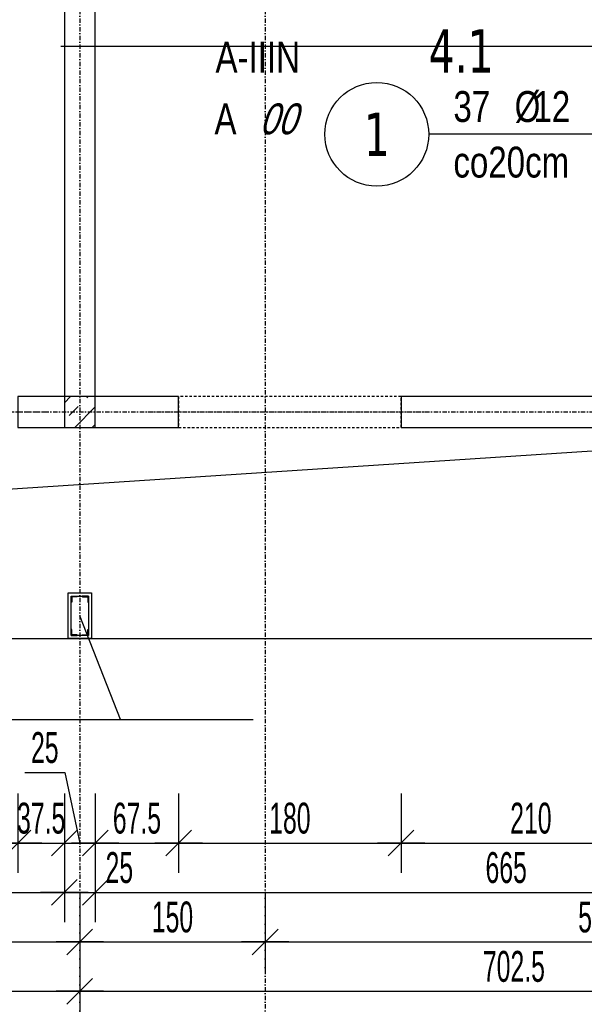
# Model space of a CAD drawing. Header units: millimetres. Extents: x -9392 to -3267, y -12126 to -7155.
# Tile 14 of 31: x -6798 to -6341, y -10458 to -9661. Entities that reach past the tile are written whole.
import ezdxf
from ezdxf.enums import TextEntityAlignment as Align

# ---------------------------------------------------------------- set-up
doc = ezdxf.new("R2010")
doc.units = ezdxf.units.MM
doc.header["$LTSCALE"] = 10
doc.linetypes.add('MO', pattern=[0.7, 0.35, -0.17, 0.01, -0.17])
doc.linetypes.add('MP', pattern=[0.36, 0.2, -0.16])
for name, color, linetype in [('BA_prg', 3, 'Continuous'), ('BA_szr', 1, 'Continuous'), ('BA_wym', 1, 'Continuous'), ('BD_lpm', 1, 'MP'), ('BD_osm', 1, 'MO'), ('BD_wic', 1, 'Continuous'), ('BD_wig', 3, 'Continuous'), ('BZ_odn', 1, 'Continuous'), ('BZ_opi1', 7, 'Continuous'), ('BZ_opi2', 4, 'Continuous'), ('BZ_P_wid', 3, 'Continuous'), ('BZ_txs', 2, 'Continuous'), ('BZ_wym', 1, 'Continuous')]:
    doc.layers.add(name, color=color, linetype=linetype)
doc.layers.add('BZ_pom', color=6, linetype='Continuous', plot=False)
doc.styles.add('BIKTBG', font='tahoma.ttf', dxfattribs={"width": 0.85})
doc.styles.add('BIKTS', font='bikromsw.shx', dxfattribs={"width": 0.8})
doc.styles.add('BIKWYM', font='bikromsw.shx', dxfattribs={"width": 0.6})
doc.dimstyles.new('BA_KR_100_cm', dxfattribs={"dimtxt": 25, "dimasz": 1.666667, "dimexe": 24, "dimexo": 0, "dimgap": 0, "dimtad": 0, "dimdec": 1, "dimrnd": 0.5, "dimzin": 9, "dimdsep": 46, "dimtxsty": 'BIKWYM', "dimblk": 'WYM-KR', "dimcen": 0, "dimdle": 20, "dimclrd": 256, "dimclre": 256, "dimclrt": 2, "dimadec": 0, "dimazin": 0, "dimtfac": 0.033333, "dimtdec": 1, "dimtmove": 0, "dimatfit": 3, "dimldrblk": 'WYM-KR', "dimfxl": 25, "dimfxlon": 1, "dimtvp": 0.8, "dimtolj": 1, "dimarcsym": 0})
doc.dimstyles.new('BZ_KP_100_cm', dxfattribs={"dimtxt": 25, "dimasz": 1.666667, "dimexe": 24, "dimexo": 0, "dimgap": 0, "dimtad": 0, "dimdec": 1, "dimrnd": 0.5, "dimzin": 9, "dimdsep": 46, "dimtxsty": 'BIKWYM', "dimblk": 'WYM-KR', "dimblk1": 'WYM-KP', "dimblk2": 'WYM-KP', "dimsah": 1, "dimcen": 0, "dimdle": 20, "dimclrd": 256, "dimclre": 256, "dimclrt": 7, "dimadec": 0, "dimazin": 0, "dimtfac": 0.033333, "dimtdec": 1, "dimtmove": 0, "dimatfit": 3, "dimldrblk": 'WYM-KP', "dimfxl": 1, "dimtvp": 0.8, "dimtolj": 1, "dimarcsym": 0})
doc.dimstyles.new('BZ_ST_100_cm', dxfattribs={"dimtxt": 25, "dimasz": 1.666667, "dimexe": 24, "dimexo": 0, "dimgap": 0, "dimtad": 0, "dimdec": 1, "dimrnd": 0.5, "dimdsep": 46, "dimtxsty": 'BIKWYM', "dimblk": 'WYM-ST', "dimcen": 0, "dimdle": 20, "dimclrd": 256, "dimclre": 256, "dimclrt": 7, "dimadec": 0, "dimazin": 0, "dimtfac": 0.033333, "dimtdec": 1, "dimtix": 1, "dimtmove": 2, "dimatfit": 3, "dimldrblk": 'WYM-ST', "dimfxl": 25, "dimfxlon": 1, "dimtvp": 0.8, "dimtolj": 1, "dimtzin": 0, "dimarcsym": 0})

# ---------------------------------------------------------------- blocks, each defined once
blk = doc.blocks.new('WYM-KR')
at = {"color": 7, "linetype": 'ByBlock'}
blk.add_line((6.24, 6.24), (-6.24, -6.24), dxfattribs=at)
at = {"linetype": 'ByBlock'}
blk.add_line((11.52, 0), (-11.52, 0), dxfattribs=at)
blk = doc.blocks.new('*D37')
at = {"layer": 'BA_wym', "lineweight": -2}
for p, q in [((-6978.89, -10287.02), (-6978.89, -10351.02)), ((-6798.89, -10287.02), (-6798.89, -10351.02)), ((-6977.22, -10327.02), (-6800.55, -10327.02))]:
    blk.add_line(p, q, dxfattribs=at)
at = {"layer": 'Defpoints', "color": 0}
for p in [(-6978.89, -9990.57), (-6798.89, -9990.57), (-6798.89, -10327.02)]:
    blk.add_point(p, dxfattribs=at)
at = {"layer": 'BA_wym', "lineweight": -2, "xscale": 1.666666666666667, "yscale": 1.666666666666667, "zscale": 1.666666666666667, "rotation": 180}
blk.add_blockref('WYM-KR', (-6978.89, -10327.02), dxfattribs=at)
at = {"layer": 'BA_wym', "lineweight": -2, "xscale": 1.666666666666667, "yscale": 1.666666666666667, "zscale": 1.666666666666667}
blk.add_blockref('WYM-KR', (-6798.89, -10327.02), dxfattribs=at)
at = {"layer": 'BA_wym', "color": 2, "insert": (-6888.89, -10307.02), "char_height": 25, "attachment_point": 5, "style": 'BIKWYM'}
blk.add_mtext('\\A1;180', dxfattribs=at)
blk = doc.blocks.new('*D38')
at = {"layer": 'BA_wym', "lineweight": -2}
for p, q in [((-6798.89, -10287.02), (-6798.89, -10351.02)), ((-6761.39, -10287.02), (-6761.39, -10351.02)), ((-6800.55, -10327.02), (-6802.22, -10327.02)), ((-6798.89, -10327.02), (-6761.39, -10327.02)), ((-6759.72, -10327.02), (-6758.06, -10327.02))]:
    blk.add_line(p, q, dxfattribs=at)
at = {"layer": 'Defpoints', "color": 0}
for p in [(-6798.89, -9990.57), (-6761.39, -9989.22), (-6761.39, -10327.02)]:
    blk.add_point(p, dxfattribs=at)
at = {"layer": 'BA_wym', "lineweight": -2, "xscale": 1.666666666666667, "yscale": 1.666666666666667, "zscale": 1.666666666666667}
blk.add_blockref('WYM-KR', (-6798.89, -10327.02), dxfattribs=at)
at = {"layer": 'BA_wym', "lineweight": -2, "xscale": 1.666666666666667, "yscale": 1.666666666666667, "zscale": 1.666666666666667, "rotation": 180}
blk.add_blockref('WYM-KR', (-6761.39, -10327.02), dxfattribs=at)
at = {"layer": 'BA_wym', "color": 2, "insert": (-6780.14, -10307.02), "char_height": 25, "attachment_point": 5, "style": 'BIKWYM'}
blk.add_mtext('\\A1;37.5', dxfattribs=at)
blk = doc.blocks.new('*D39')
at = {"layer": 'BA_wym', "lineweight": -2}
for p, q in [((-6793.38, -10269.87), (-6761, -10269.87)), ((-6761, -10269.87), (-6748.89, -10327.02)), ((-6761.39, -10287.02), (-6761.39, -10351.02)), ((-6736.39, -10287.02), (-6736.39, -10351.02)), ((-6759.72, -10327.02), (-6738.06, -10327.02))]:
    blk.add_line(p, q, dxfattribs=at)
at = {"layer": 'Defpoints', "color": 0}
for p in [(-6761.39, -9989.22), (-6736.39, -9990.57), (-6736.39, -10327.02)]:
    blk.add_point(p, dxfattribs=at)
at = {"layer": 'BA_wym', "lineweight": -2, "xscale": 1.666666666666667, "yscale": 1.666666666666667, "zscale": 1.666666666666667, "rotation": 180}
blk.add_blockref('WYM-KR', (-6761.39, -10327.02), dxfattribs=at)
at = {"layer": 'BA_wym', "lineweight": -2, "xscale": 1.666666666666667, "yscale": 1.666666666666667, "zscale": 1.666666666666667}
blk.add_blockref('WYM-KR', (-6736.39, -10327.02), dxfattribs=at)
at = {"layer": 'BA_wym', "color": 2, "insert": (-6777.19, -10249.87), "char_height": 25, "attachment_point": 5, "style": 'BIKWYM'}
blk.add_mtext('\\A1;25', dxfattribs=at)
blk = doc.blocks.new('*D40')
at = {"layer": 'BA_wym', "lineweight": -2}
for p, q in [((-6736.39, -10287.02), (-6736.39, -10351.02)), ((-6668.9, -10287.02), (-6668.9, -10351.02)), ((-6734.72, -10327.02), (-6670.56, -10327.02))]:
    blk.add_line(p, q, dxfattribs=at)
at = {"layer": 'Defpoints', "color": 0}
for p in [(-6736.39, -9990.57), (-6668.9, -9990.57), (-6668.9, -10327.02)]:
    blk.add_point(p, dxfattribs=at)
at = {"layer": 'BA_wym', "lineweight": -2, "xscale": 1.666666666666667, "yscale": 1.666666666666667, "zscale": 1.666666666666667, "rotation": 180}
blk.add_blockref('WYM-KR', (-6736.39, -10327.02), dxfattribs=at)
at = {"layer": 'BA_wym', "lineweight": -2, "xscale": 1.666666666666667, "yscale": 1.666666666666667, "zscale": 1.666666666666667}
blk.add_blockref('WYM-KR', (-6668.9, -10327.02), dxfattribs=at)
at = {"layer": 'BA_wym', "color": 2, "insert": (-6702.64, -10307.02), "char_height": 25, "attachment_point": 5, "style": 'BIKWYM'}
blk.add_mtext('\\A1;67.5', dxfattribs=at)
blk = doc.blocks.new('*D41')
at = {"layer": 'BA_wym', "lineweight": -2}
for p, q in [((-6668.9, -10287.02), (-6668.9, -10351.02)), ((-6488.9, -10287.02), (-6488.9, -10351.02)), ((-6667.23, -10327.02), (-6490.56, -10327.02))]:
    blk.add_line(p, q, dxfattribs=at)
at = {"layer": 'Defpoints', "color": 0}
for p in [(-6668.9, -9990.57), (-6488.9, -9990.57), (-6488.9, -10327.02)]:
    blk.add_point(p, dxfattribs=at)
at = {"layer": 'BA_wym', "lineweight": -2, "xscale": 1.666666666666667, "yscale": 1.666666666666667, "zscale": 1.666666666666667, "rotation": 180}
blk.add_blockref('WYM-KR', (-6668.9, -10327.02), dxfattribs=at)
at = {"layer": 'BA_wym', "lineweight": -2, "xscale": 1.666666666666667, "yscale": 1.666666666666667, "zscale": 1.666666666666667}
blk.add_blockref('WYM-KR', (-6488.9, -10327.02), dxfattribs=at)
at = {"layer": 'BA_wym', "color": 2, "insert": (-6578.9, -10307.02), "char_height": 25, "attachment_point": 5, "style": 'BIKWYM'}
blk.add_mtext('\\A1;180', dxfattribs=at)
blk = doc.blocks.new('*D42')
at = {"layer": 'BA_wym', "lineweight": -2}
for p, q in [((-6488.9, -10287.02), (-6488.9, -10351.02)), ((-6278.9, -10287.02), (-6278.9, -10351.02)), ((-6487.23, -10327.02), (-6280.56, -10327.02))]:
    blk.add_line(p, q, dxfattribs=at)
at = {"layer": 'Defpoints', "color": 0}
for p in [(-6488.9, -9990.57), (-6278.9, -9990.57), (-6278.9, -10327.02)]:
    blk.add_point(p, dxfattribs=at)
at = {"layer": 'BA_wym', "lineweight": -2, "xscale": 1.666666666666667, "yscale": 1.666666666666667, "zscale": 1.666666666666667, "rotation": 180}
blk.add_blockref('WYM-KR', (-6488.9, -10327.02), dxfattribs=at)
at = {"layer": 'BA_wym', "lineweight": -2, "xscale": 1.666666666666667, "yscale": 1.666666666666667, "zscale": 1.666666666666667}
blk.add_blockref('WYM-KR', (-6278.9, -10327.02), dxfattribs=at)
at = {"layer": 'BA_wym', "color": 2, "insert": (-6383.9, -10307.02), "char_height": 25, "attachment_point": 5, "style": 'BIKWYM'}
blk.add_mtext('\\A1;210', dxfattribs=at)
blk = doc.blocks.new('*D51')
at = {"layer": 'BA_wym', "lineweight": -2}
for p, q in [((-7336.39, -10327.02), (-7336.39, -10391.02)), ((-6761.39, -10327.02), (-6761.39, -10391.02)), ((-7334.72, -10367.02), (-6763.06, -10367.02))]:
    blk.add_line(p, q, dxfattribs=at)
at = {"layer": 'Defpoints', "color": 0}
for p in [(-7336.39, -9965.57), (-6761.39, -9965.57), (-6761.39, -10367.02)]:
    blk.add_point(p, dxfattribs=at)
at = {"layer": 'BA_wym', "lineweight": -2, "xscale": 1.666666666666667, "yscale": 1.666666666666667, "zscale": 1.666666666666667, "rotation": 180}
blk.add_blockref('WYM-KR', (-7336.39, -10367.02), dxfattribs=at)
at = {"layer": 'BA_wym', "lineweight": -2, "xscale": 1.666666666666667, "yscale": 1.666666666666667, "zscale": 1.666666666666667}
blk.add_blockref('WYM-KR', (-6761.39, -10367.02), dxfattribs=at)
at = {"layer": 'BA_wym', "color": 2, "insert": (-7048.89, -10347.02), "char_height": 25, "attachment_point": 5, "style": 'BIKWYM'}
blk.add_mtext('\\A1;575', dxfattribs=at)
blk = doc.blocks.new('*D52')
at = {"layer": 'BA_wym', "lineweight": -2}
for p, q in [((-6761.39, -10327.02), (-6761.39, -10391.02)), ((-6736.39, -10327.02), (-6736.39, -10391.02)), ((-6763.06, -10367.02), (-6764.72, -10367.02)), ((-6761.39, -10367.02), (-6736.39, -10367.02)), ((-6734.72, -10367.02), (-6700.68, -10367.02))]:
    blk.add_line(p, q, dxfattribs=at)
at = {"layer": 'Defpoints', "color": 0}
for p in [(-6761.39, -9965.57), (-6736.39, -9965.57), (-6736.39, -10367.02)]:
    blk.add_point(p, dxfattribs=at)
at = {"layer": 'BA_wym', "lineweight": -2, "xscale": 1.666666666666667, "yscale": 1.666666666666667, "zscale": 1.666666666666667}
blk.add_blockref('WYM-KR', (-6761.39, -10367.02), dxfattribs=at)
at = {"layer": 'BA_wym', "lineweight": -2, "xscale": 1.666666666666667, "yscale": 1.666666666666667, "zscale": 1.666666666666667, "rotation": 180}
blk.add_blockref('WYM-KR', (-6736.39, -10367.02), dxfattribs=at)
at = {"layer": 'BA_wym', "color": 2, "insert": (-6716.87, -10347.02), "char_height": 25, "attachment_point": 5, "style": 'BIKWYM'}
blk.add_mtext('\\A1;25', dxfattribs=at)
blk = doc.blocks.new('*D53')
at = {"layer": 'BA_wym', "lineweight": -2}
for p, q in [((-6736.39, -10327.02), (-6736.39, -10391.02)), ((-6071.39, -10327.02), (-6071.39, -10391.02)), ((-6734.72, -10367.02), (-6073.06, -10367.02))]:
    blk.add_line(p, q, dxfattribs=at)
at = {"layer": 'Defpoints', "color": 0}
for p in [(-6736.39, -9965.57), (-6071.39, -10161.57), (-6071.39, -10367.02)]:
    blk.add_point(p, dxfattribs=at)
at = {"layer": 'BA_wym', "lineweight": -2, "xscale": 1.666666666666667, "yscale": 1.666666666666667, "zscale": 1.666666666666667, "rotation": 180}
blk.add_blockref('WYM-KR', (-6736.39, -10367.02), dxfattribs=at)
at = {"layer": 'BA_wym', "lineweight": -2, "xscale": 1.666666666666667, "yscale": 1.666666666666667, "zscale": 1.666666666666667}
blk.add_blockref('WYM-KR', (-6071.39, -10367.02), dxfattribs=at)
at = {"layer": 'BA_wym', "color": 2, "insert": (-6403.89, -10347.02), "char_height": 25, "attachment_point": 5, "style": 'BIKWYM'}
blk.add_mtext('\\A1;665', dxfattribs=at)
blk = doc.blocks.new('*D59')
at = {"layer": 'BA_wym', "lineweight": -2}
for p, q in [((-7348.89, -10367.02), (-7348.89, -10431.02)), ((-6748.89, -10367.02), (-6748.89, -10431.02)), ((-7347.22, -10407.02), (-6750.56, -10407.02))]:
    blk.add_line(p, q, dxfattribs=at)
at = {"layer": 'Defpoints', "color": 0}
for p in [(-7348.89, -9990.57), (-6748.89, -9990.57), (-6748.89, -10407.02)]:
    blk.add_point(p, dxfattribs=at)
at = {"layer": 'BA_wym', "lineweight": -2, "xscale": 1.666666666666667, "yscale": 1.666666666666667, "zscale": 1.666666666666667, "rotation": 180}
blk.add_blockref('WYM-KR', (-7348.89, -10407.02), dxfattribs=at)
at = {"layer": 'BA_wym', "lineweight": -2, "xscale": 1.666666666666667, "yscale": 1.666666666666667, "zscale": 1.666666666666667}
blk.add_blockref('WYM-KR', (-6748.89, -10407.02), dxfattribs=at)
at = {"layer": 'BA_wym', "color": 2, "insert": (-7048.89, -10387.02), "char_height": 25, "attachment_point": 5, "style": 'BIKWYM'}
blk.add_mtext('\\A1;600', dxfattribs=at)
blk = doc.blocks.new('*D60')
at = {"layer": 'BA_wym', "lineweight": -2}
for p, q in [((-6748.89, -10367.02), (-6748.89, -10431.02)), ((-6598.89, -10367.02), (-6598.89, -10431.02)), ((-6747.22, -10407.02), (-6600.56, -10407.02))]:
    blk.add_line(p, q, dxfattribs=at)
at = {"layer": 'Defpoints', "color": 0}
for p in [(-6598.89, -9884.99), (-6748.89, -9990.57), (-6598.89, -10407.02)]:
    blk.add_point(p, dxfattribs=at)
at = {"layer": 'BA_wym', "lineweight": -2, "xscale": 1.666666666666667, "yscale": 1.666666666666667, "zscale": 1.666666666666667, "rotation": 180}
blk.add_blockref('WYM-KR', (-6748.89, -10407.02), dxfattribs=at)
at = {"layer": 'BA_wym', "lineweight": -2, "xscale": 1.666666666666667, "yscale": 1.666666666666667, "zscale": 1.666666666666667}
blk.add_blockref('WYM-KR', (-6598.89, -10407.02), dxfattribs=at)
at = {"layer": 'BA_wym', "color": 2, "insert": (-6673.89, -10387.02), "char_height": 25, "attachment_point": 5, "style": 'BIKWYM'}
blk.add_mtext('\\A1;150', dxfattribs=at)
blk = doc.blocks.new('*D61')
at = {"layer": 'BA_wym', "lineweight": -2}
for p, q in [((-6598.89, -10367.02), (-6598.89, -10431.02)), ((-6058.89, -10367.02), (-6058.89, -10431.02)), ((-6597.22, -10407.02), (-6060.56, -10407.02))]:
    blk.add_line(p, q, dxfattribs=at)
at = {"layer": 'Defpoints', "color": 0}
for p in [(-6598.89, -9990.76), (-6058.89, -9994.73), (-6058.89, -10407.02)]:
    blk.add_point(p, dxfattribs=at)
at = {"layer": 'BA_wym', "lineweight": -2, "xscale": 1.666666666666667, "yscale": 1.666666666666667, "zscale": 1.666666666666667, "rotation": 180}
blk.add_blockref('WYM-KR', (-6598.89, -10407.02), dxfattribs=at)
at = {"layer": 'BA_wym', "lineweight": -2, "xscale": 1.666666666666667, "yscale": 1.666666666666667, "zscale": 1.666666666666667}
blk.add_blockref('WYM-KR', (-6058.89, -10407.02), dxfattribs=at)
at = {"layer": 'BA_wym', "color": 2, "insert": (-6328.89, -10387.02), "char_height": 25, "attachment_point": 5, "style": 'BIKWYM'}
blk.add_mtext('\\A1;540', dxfattribs=at)
blk = doc.blocks.new('*D65')
at = {"layer": 'BA_wym', "lineweight": -2}
for p, q in [((-7348.89, -10407.02), (-7348.89, -10471.02)), ((-6748.89, -10407.02), (-6748.89, -10471.02)), ((-7347.22, -10447.02), (-6750.56, -10447.02))]:
    blk.add_line(p, q, dxfattribs=at)
at = {"layer": 'Defpoints', "color": 0}
for p in [(-7348.89, -10124.57), (-6748.89, -10124.57), (-6748.89, -10447.02)]:
    blk.add_point(p, dxfattribs=at)
at = {"layer": 'BA_wym', "lineweight": -2, "xscale": 1.666666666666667, "yscale": 1.666666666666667, "zscale": 1.666666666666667, "rotation": 180}
blk.add_blockref('WYM-KR', (-7348.89, -10447.02), dxfattribs=at)
at = {"layer": 'BA_wym', "lineweight": -2, "xscale": 1.666666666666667, "yscale": 1.666666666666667, "zscale": 1.666666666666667}
blk.add_blockref('WYM-KR', (-6748.89, -10447.02), dxfattribs=at)
at = {"layer": 'BA_wym', "color": 2, "insert": (-7048.89, -10427.02), "char_height": 25, "attachment_point": 5, "style": 'BIKWYM'}
blk.add_mtext('\\A1;600', dxfattribs=at)
blk = doc.blocks.new('*D66')
at = {"layer": 'BA_wym', "lineweight": -2}
for p, q in [((-6748.89, -10407.02), (-6748.89, -10471.02)), ((-6046.39, -10407.02), (-6046.39, -10471.02)), ((-6747.22, -10447.02), (-6048.06, -10447.02))]:
    blk.add_line(p, q, dxfattribs=at)
at = {"layer": 'Defpoints', "color": 0}
for p in [(-6748.89, -10124.57), (-6046.39, -10161.57), (-6046.39, -10447.02)]:
    blk.add_point(p, dxfattribs=at)
at = {"layer": 'BA_wym', "lineweight": -2, "xscale": 1.666666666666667, "yscale": 1.666666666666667, "zscale": 1.666666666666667, "rotation": 180}
blk.add_blockref('WYM-KR', (-6748.89, -10447.02), dxfattribs=at)
at = {"layer": 'BA_wym', "lineweight": -2, "xscale": 1.666666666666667, "yscale": 1.666666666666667, "zscale": 1.666666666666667}
blk.add_blockref('WYM-KR', (-6046.39, -10447.02), dxfattribs=at)
at = {"layer": 'BA_wym', "color": 2, "insert": (-6397.64, -10427.02), "char_height": 25, "attachment_point": 5, "style": 'BIKWYM'}
blk.add_mtext('\\A1;702.5', dxfattribs=at)
blk = doc.blocks.new('*D68')
at = {"layer": 'BA_wym', "lineweight": -2}
for p, q in [((-8626.39, -10447.02), (-8626.39, -10511.02)), ((-6071.39, -10447.02), (-6071.39, -10511.02)), ((-8624.72, -10487.02), (-6073.06, -10487.02))]:
    blk.add_line(p, q, dxfattribs=at)
at = {"layer": 'Defpoints', "color": 0}
for p in [(-8626.39, -10161.57), (-6071.39, -10161.57), (-6071.39, -10487.02)]:
    blk.add_point(p, dxfattribs=at)
at = {"layer": 'BA_wym', "lineweight": -2, "xscale": 1.666666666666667, "yscale": 1.666666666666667, "zscale": 1.666666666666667, "rotation": 180}
blk.add_blockref('WYM-KR', (-8626.39, -10487.02), dxfattribs=at)
at = {"layer": 'BA_wym', "lineweight": -2, "xscale": 1.666666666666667, "yscale": 1.666666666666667, "zscale": 1.666666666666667}
blk.add_blockref('WYM-KR', (-6071.39, -10487.02), dxfattribs=at)
at = {"layer": 'BA_wym', "color": 2, "insert": (-7348.89, -10467.02), "char_height": 25, "attachment_point": 5, "style": 'BIKWYM'}
blk.add_mtext('\\A1;2555', dxfattribs=at)
blk = doc.blocks.new('*D70')
at = {"layer": 'BA_wym', "lineweight": -2}
for p, q in [((-8651.39, -10487.02), (-8651.39, -10551.02)), ((-6046.39, -10487.02), (-6046.39, -10551.02)), ((-8649.72, -10527.02), (-6048.06, -10527.02))]:
    blk.add_line(p, q, dxfattribs=at)
at = {"layer": 'Defpoints', "color": 0}
for p in [(-8651.39, -10161.57), (-6046.39, -10161.57), (-6046.39, -10527.02)]:
    blk.add_point(p, dxfattribs=at)
at = {"layer": 'BA_wym', "lineweight": -2, "xscale": 1.666666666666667, "yscale": 1.666666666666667, "zscale": 1.666666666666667, "rotation": 180}
blk.add_blockref('WYM-KR', (-8651.39, -10527.02), dxfattribs=at)
at = {"layer": 'BA_wym', "lineweight": -2, "xscale": 1.666666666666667, "yscale": 1.666666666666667, "zscale": 1.666666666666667}
blk.add_blockref('WYM-KR', (-6046.39, -10527.02), dxfattribs=at)
at = {"layer": 'BA_wym', "color": 2, "insert": (-7348.89, -10507.02), "char_height": 25, "attachment_point": 5, "style": 'BIKWYM'}
blk.add_mtext('\\A1;2605', dxfattribs=at)
blk = doc.blocks.new('*D124')
at = {"layer": 'BA_wym', "lineweight": -2}
for p, q in [((-5600.39, -8114.57), (-5551.39, -8114.57)), ((-5575.39, -8116.23), (-5575.39, -10159.9)), ((-5600.39, -10161.57), (-5551.39, -10161.57))]:
    blk.add_line(p, q, dxfattribs=at)
at = {"layer": 'Defpoints', "color": 0}
for p in [(-6736.39, -8114.57), (-6046.39, -10161.57), (-5575.39, -10161.57)]:
    blk.add_point(p, dxfattribs=at)
at = {"layer": 'BA_wym', "lineweight": -2, "xscale": 1.666666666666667, "yscale": 1.666666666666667, "zscale": 1.666666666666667}
for p, rotation in [((-5575.39, -8114.57), 90), ((-5575.39, -10161.57), 270)]:
    blk.add_blockref('WYM-KR', p, dxfattribs=dict(at, rotation=rotation))
at = {"layer": 'BA_wym', "color": 2, "insert": (-5595.39, -9138.07), "char_height": 25, "attachment_point": 5, "rotation": 90, "style": 'BIKWYM'}
blk.add_mtext('\\A1;2047', dxfattribs=at)
blk = doc.blocks.new('*D130')
at = {"layer": 'BA_wym', "lineweight": -2}
for p, q in [((-8822.39, -10527.02), (-8822.39, -10591.02)), ((-5875.39, -10527.02), (-5875.39, -10591.02)), ((-8820.72, -10567.02), (-5877.06, -10567.02))]:
    blk.add_line(p, q, dxfattribs=at)
at = {"layer": 'Defpoints', "color": 0}
for p in [(-8822.39, -9063.07), (-5875.39, -9063.07), (-5875.39, -10567.02)]:
    blk.add_point(p, dxfattribs=at)
at = {"layer": 'BA_wym', "lineweight": -2, "xscale": 1.666666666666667, "yscale": 1.666666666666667, "zscale": 1.666666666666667, "rotation": 180}
blk.add_blockref('WYM-KR', (-8822.39, -10567.02), dxfattribs=at)
at = {"layer": 'BA_wym', "lineweight": -2, "xscale": 1.666666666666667, "yscale": 1.666666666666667, "zscale": 1.666666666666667}
blk.add_blockref('WYM-KR', (-5875.39, -10567.02), dxfattribs=at)
at = {"layer": 'BA_wym', "color": 2, "insert": (-7348.89, -10547.02), "char_height": 25, "attachment_point": 5, "style": 'BIKWYM'}
blk.add_mtext('\\A1;2947', dxfattribs=at)
blk = doc.blocks.new('WYM-ST')
blk.add_hatch(color=256).paths.add_polyline_path([(-13, 2.88), (0, 0), (-13, -2.88)])
blk.add_lwpolyline([(0, 0), (-13, 2.88), (-13, -2.88), (0, 0)])
blk = doc.blocks.new('*D200')
at = {"layer": 'BA_wym', "lineweight": -2}
for p, q in [((-5560.39, -7994.55), (-5511.39, -7994.55)), ((-5535.39, -7996.22), (-5535.39, -10159.9)), ((-5560.39, -10161.57), (-5511.39, -10161.57))]:
    blk.add_line(p, q, dxfattribs=at)
at = {"layer": 'Defpoints', "color": 0}
for p in [(-6730.39, -7994.55), (-6046.39, -10161.57), (-5535.39, -10161.57)]:
    blk.add_point(p, dxfattribs=at)
at = {"layer": 'BA_wym', "lineweight": -2, "xscale": 1.666666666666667, "yscale": 1.666666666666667, "zscale": 1.666666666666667}
for p, rotation in [((-5535.39, -7994.55), 90), ((-5535.39, -10161.57), 270)]:
    blk.add_blockref('WYM-KR', p, dxfattribs=dict(at, rotation=rotation))
at = {"layer": 'BA_wym', "color": 2, "insert": (-5555.39, -9078.06), "char_height": 25, "attachment_point": 5, "rotation": 90, "style": 'BIKWYM'}
blk.add_mtext('\\A1;2167', dxfattribs=at)
blk = doc.blocks.new('*D218')
at = {"layer": 'BA_wym', "lineweight": -2}
for p, q in [((-6269.41, -9240.57), (-6220.41, -9240.57)), ((-6244.41, -9963.9), (-6244.41, -9242.23)), ((-6219.41, -9965.57), (-6268.41, -9965.57))]:
    blk.add_line(p, q, dxfattribs=at)
at = {"layer": 'Defpoints', "color": 0}
for p in [(-6586.39, -9240.57), (-6244.41, -9240.57), (-6071.39, -9965.57)]:
    blk.add_point(p, dxfattribs=at)
at = {"layer": 'BA_wym', "lineweight": -2, "xscale": 1.666666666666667, "yscale": 1.666666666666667, "zscale": 1.666666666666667}
for p, rotation in [((-6244.41, -9240.57), 90), ((-6244.41, -9965.57), 270)]:
    blk.add_blockref('WYM-ST', p, dxfattribs=dict(at, rotation=rotation))
at = {"layer": 'BA_wym', "color": 7, "insert": (-6264.41, -9603.07), "char_height": 25, "attachment_point": 5, "rotation": 90, "style": 'BIKWYM'}
blk.add_mtext('\\A1;725', dxfattribs=at)
blk = doc.blocks.new('WYM-KP')
blk.add_hatch(color=256).paths.add_polyline_path([(3, 0, 1), (-3, 0, 1)])
blk.add_circle((0, 0), 3)
blk = doc.blocks.new('bik_BlkOpPret', base_point=(1524.45, 7050.26))
at = {"layer": 'BZ_opi1', "style": 'BIKTS', "width": 0.6}
for tag, p in [('SZTUK', (1533.83, 7057.76)), ('PRZEDR_FI', (1554.72, 7057.76)), ('PRZEKROJ', (1563.29, 7057.76)), ('PRZEDR_L', (1533.83, 7024.01)), ('DLUGOSC', (1568.65, 7024.01)), ('UWAGA', (1533.83, 6997.76))]:
    blk.add_attdef(tag, p, '', height=18.75, dxfattribs=at)
at = {"layer": 'BZ_opi2', "style": 'BIKTBG', "width": 0.6}
blk.add_attdef('NUMER', text='', height=26.25, dxfattribs=at).set_placement((1620.77, 7050.26), align=Align.MIDDLE_CENTER)
at = {"layer": 'BZ_pom', "width": 0.6}
for tag, p, height, style in [('POZYCJA', (1589.27, 7087.76), 26.25, 'BIKTBG'), ('GATUNEK', (1630.22, 7087.76), 18.75, 'BIKTS'), ('METODA_L', (1639.09, 7050.26), 18.75, 'BIKTS'), ('EURO_KOD', (1663.74, 7050.26), 18.75, 'BIKTS')]:
    blk.add_attdef(tag, p, '', height=height, dxfattribs=dict(at, style=style))
at = {"layer": 'BZ_wym', "width": 0.6}
for tag, p, height, style, flags in [('PRZEDR_NR', (1533.83, 6969.63), 26.25, 'BIKTBG', 1), ('PRZEDR_SZT', (1533.83, 6941.51), 18.75, 'BIKTS', 1), ('TYP_PRETA', (1533.83, 6913.38), 18.75, 'BIKTS', 3), ('EURO_KOD_SEGMENTY', (1567.58, 6885.26), 18.75, 'BIKTS', 3), ('HAK_1', (1533.83, 6857.13), 18.75, 'BIKTS', 3), ('HAK_2', (1533.83, 6829.01), 18.75, 'BIKTS', 3), ('ID', (1533.83, 6800.88), 18.75, 'BIKTS', 3), ('ID_C', (1533.83, 6772.76), 18.75, 'BIKTS', 3), ('b_atr_0', (1533.83, 6744.63), 18.75, 'BIKTS', 3)]:
    blk.add_attdef(tag, p, '', height=height, dxfattribs=dict(at, style=style, flags=flags))

msp = doc.modelspace()

# ---------------------------------------------------------------- hatches: boundary and pattern name
at = {"layer": 'BA_szr'}
h = msp.add_hatch(dxfattribs=at)
h.set_pattern_fill('BIK_ZELBET', color=256, scale=100, angle=45, pattern_type=2)
h.set_pattern_definition([(45, (-18375.167, -11034.417), (-14.142136, 14.142136), []), (45, (-18382.238, -11027.346), (-14.142136, 14.142136), [10, -10])])
h.paths.add_polyline_path([(-6761.39, -9990.57), (-6736.39, -9990.57), (-6736.39, -9965.57), (-6761.39, -9965.57)])

# ---------------------------------------------------------------- linework, layer by layer
at = {"layer": 'BA_prg', "color": 8}
for points in [[(-6755.89, -10127.07), (-6750.89, -10127.07), (-6750.89, -10127.32, -0.414214), (-6751.24, -10127.67), (-6754.59, -10127.67, 0.414214), (-6755.29, -10128.37), (-6755.29, -10131.72, -0.414214), (-6755.64, -10132.07), (-6755.89, -10132.07)], [(-6741.89, -10127.07), (-6746.89, -10127.07), (-6746.89, -10127.32, 0.414214), (-6746.54, -10127.67), (-6743.19, -10127.67, -0.414214), (-6742.49, -10128.37), (-6742.49, -10131.72, 0.414214), (-6742.14, -10132.07), (-6741.89, -10132.07)], [(-6755.89, -10159.07), (-6750.89, -10159.07), (-6750.89, -10158.82, 0.414214), (-6751.24, -10158.47), (-6754.59, -10158.47, -0.414214), (-6755.29, -10157.77), (-6755.29, -10154.42, 0.414214), (-6755.64, -10154.07), (-6755.89, -10154.07)], [(-6741.89, -10159.07), (-6746.89, -10159.07), (-6746.89, -10158.82, -0.414214), (-6746.54, -10158.47), (-6743.19, -10158.47, 0.414214), (-6742.49, -10157.77), (-6742.49, -10154.42, -0.414214), (-6742.14, -10154.07), (-6741.89, -10154.07)]]:
    msp.add_lwpolyline(points, format="xyb", close=True, dxfattribs=at)
at = {"layer": 'BD_lpm'}
msp.add_lwpolyline([(-6668.9, -9990.57), (-6488.9, -9990.57), (-6488.9, -9965.57), (-6668.9, -9965.57)], close=True, dxfattribs=at)
at = {"layer": 'BD_osm', "color": 5}
for p, q in [((-7003.89, -9978.07), (-6773.89, -9978.07)), ((-6693.9, -9978.07), (-6463.9, -9978.07))]:
    msp.add_line(p, q, dxfattribs=at)
at = {"layer": 'BD_osm'}
for points in [[(-6748.89, -7454.57), (-6748.89, -10667.02)], [(-6598.89, -7454.57), (-6598.89, -10667.02)], [(-9262.39, -9978.07), (-5435.39, -9978.07)]]:
    msp.add_lwpolyline(points, dxfattribs=at)
at = {"layer": 'BD_wic'}
for points in [[(-8651.39, -10161.57), (-6046.39, -9990.57)], [(-8626.39, -10161.57), (-6071.39, -10161.57)]]:
    msp.add_lwpolyline(points, dxfattribs=at)
at = {"layer": 'BD_wic', "color": 8}
for points in [[(-6758.39, -10124.57), (-6739.39, -10124.57), (-6739.39, -10161.57), (-6758.39, -10161.57)], [(-6741.89, -10159.07), (-6755.89, -10159.07), (-6755.89, -10127.07), (-6741.89, -10127.07)]]:
    msp.add_lwpolyline(points, close=True, dxfattribs=at)
at = {"layer": 'BD_wig'}
msp.add_lwpolyline([(-6798.89, -9990.57), (-6668.9, -9990.57), (-6668.9, -9965.57), (-6736.39, -9965.57), (-6736.39, -9240.57), (-6722.39, -9240.57), (-6722.39, -9215.57), (-6955.89, -9215.57), (-6955.89, -9240.57), (-6761.39, -9240.57), (-6761.39, -9965.57), (-6798.89, -9965.57), (-6798.89, -9990.57)], dxfattribs=at)
for points in [[(-6761.39, -9990.57), (-6736.39, -9990.57), (-6736.39, -9965.57), (-6761.39, -9965.57)], [(-6488.9, -9990.57), (-6278.9, -9990.57), (-6278.9, -9965.57), (-6488.9, -9965.57)]]:
    msp.add_lwpolyline(points, close=True, dxfattribs=at)
at = {"layer": 'BZ_odn'}
msp.add_line((-6716.07, -10227.02), (-6748.89, -10143.07), dxfattribs=at)
msp.add_circle((-6508.59, -9753.34), 42, dxfattribs=at)
at = {"layer": 'BZ_P_wid', "const_width": 1.2}
msp.add_lwpolyline([(-6049.39, -9682.19), (-6764.39, -9682.19)], dxfattribs=at)

# ---------------------------------------------------------------- block references
ref = msp.add_blockref('bik_BlkOpPret', (-6311.35, -9753.34))
ref.add_attrib('NUMER', '1', dxfattribs={"layer": 'BZ_opi2', "height": 35, "style": 'BIKTBG', "width": 0.8}).set_placement((-6508.59, -9753.34), align=Align.MIDDLE_CENTER)
ref.add_attrib('POZYCJA', '4.1', (-6466.59, -9703.34), dxfattribs={"layer": 'BZ_pom', "height": 35, "style": 'BIKTBG', "width": 0.8})
ref.add_attrib('SZTUK', '37', (-6446.59, -9743.34), dxfattribs={"layer": 'BZ_opi1', "height": 25, "style": 'BIKTS', "width": 0.8})
ref.add_attrib('GATUNEK', 'A-IIIN', (-6639.08, -9703.34), dxfattribs={"layer": 'BZ_pom', "height": 25, "style": 'BIKTS', "width": 0.8})
ref.add_attrib('PRZEKROJ', '12', (-6381.83, -9743.34), dxfattribs={"layer": 'BZ_opi1', "height": 25, "style": 'BIKTS', "width": 0.8})
ref.add_attrib('UWAGA', 'co20cm', (-6446.59, -9788.34), dxfattribs={"layer": 'BZ_opi1', "height": 25, "style": 'BIKTS', "width": 0.8})
ref.add_attrib('METODA_L', 'A', (-6639.92, -9753.34), dxfattribs={"layer": 'BZ_pom', "height": 25, "style": 'BIKTS', "width": 0.8})
ref.add_attrib('PRZEDR_FI', '%%c', (-6397.06, -9743.34), dxfattribs={"layer": 'BZ_opi1', "height": 25, "style": 'BIKTS', "width": 0.8})
ref.add_attrib('EURO_KOD', '00', (-6603.73, -9753.34), dxfattribs={"layer": 'BZ_pom', "height": 25, "style": 'BIKTS', "oblique": 18, "width": 0.8})

# ---------------------------------------------------------------- texts
at = {"layer": 'BZ_txs', "insert": (-7911.21, -10189.09), "char_height": 25, "width": 1484.2954, "attachment_point": 1, "style": 'BIKTS'}
msp.add_mtext('{\\W0.7;słupy dekoracyjne, stanowią część balustrady, nie przenoszą obciążeń z wyższych kondygnacji }', dxfattribs=at)

# ---------------------------------------------------------------- dimensions: what is measured, and where the dimension line sits
at = {"layer": 'BA_wym'}
for base, p1, p2, dimstyle, override, picture, middle in [((-5535.39, -10161.57), (-6730.39, -7994.55), (-6046.39, -10161.57), 'BA_KR_100_cm', {"dimatfit": 1}, '*D200', (-5555.39, -9078.06)), ((-5575.39, -10161.57), (-6736.39, -8114.57), (-6046.39, -10161.57), 'BA_KR_100_cm', {"dimatfit": 1}, '*D124', (-5595.39, -9138.07)), ((-6244.41, -9240.57), (-6071.39, -9965.57), (-6586.39, -9240.57), 'BZ_ST_100_cm', {"dimrnd": 1, "dimblk": 'WYM-ST'}, '*D218', (-6264.41, -9603.07))]:
    dim = msp.add_linear_dim(base=base, p1=p1, p2=p2, angle=90, dimstyle=dimstyle, override=override, dxfattribs=at)
    dim.commit()
    dim.dimension.update_dxf_attribs({"geometry": picture, "text_midpoint": middle})
for base, p1, p2, override, picture, middle in [((-5875.39, -10567.02), (-8822.39, -9063.07), (-5875.39, -9063.07), {"dimatfit": 1, "dimfxl": 40}, '*D130', (-7348.89, -10547.02)), ((-6598.89, -10407.02), (-6748.89, -9990.57), (-6598.89, -9884.99), {"dimtmove": 1, "dimatfit": 1, "dimfxl": 40}, '*D60', (-6673.89, -10387.02)), ((-6761.39, -10367.02), (-7336.39, -9965.57), (-6761.39, -9965.57), {"dimtmove": 1, "dimatfit": 1, "dimfxl": 40}, '*D51', (-7048.89, -10347.02)), ((-6736.39, -10367.02), (-6761.39, -9965.57), (-6736.39, -9965.57), {"dimblk": 'WYM-KR', "dimatfit": 1, "dimfxl": 40}, '*D52', (-6716.87, -10347.02)), ((-6071.39, -10367.02), (-6736.39, -9965.57), (-6071.39, -10161.57), {"dimtmove": 1, "dimatfit": 1, "dimfxl": 40}, '*D53', (-6403.89, -10347.02)), ((-6748.89, -10407.02), (-7348.89, -9990.57), (-6748.89, -9990.57), {"dimtmove": 1, "dimatfit": 1, "dimfxl": 40}, '*D59', (-7048.89, -10387.02)), ((-6798.89, -10327.02), (-6978.89, -9990.57), (-6798.89, -9990.57), {"dimtmove": 1, "dimatfit": 1, "dimfxl": 40}, '*D37', (-6888.89, -10307.02)), ((-6668.9, -10327.02), (-6736.39, -9990.57), (-6668.9, -9990.57), {"dimtmove": 1, "dimatfit": 1, "dimfxl": 40}, '*D40', (-6702.64, -10307.02)), ((-6488.9, -10327.02), (-6668.9, -9990.57), (-6488.9, -9990.57), {"dimtmove": 1, "dimatfit": 1, "dimfxl": 40}, '*D41', (-6578.9, -10307.02)), ((-6058.89, -10407.02), (-6598.89, -9990.76), (-6058.89, -9994.73), {"dimtmove": 1, "dimatfit": 1, "dimfxl": 40}, '*D61', (-6328.89, -10387.02)), ((-6278.9, -10327.02), (-6488.9, -9990.57), (-6278.9, -9990.57), {"dimtmove": 1, "dimatfit": 1, "dimfxl": 40}, '*D42', (-6383.9, -10307.02)), ((-6748.89, -10447.02), (-7348.89, -10124.57), (-6748.89, -10124.57), {"dimtmove": 1, "dimatfit": 1, "dimfxl": 40}, '*D65', (-7048.89, -10427.02)), ((-6046.39, -10447.02), (-6748.89, -10124.57), (-6046.39, -10161.57), {"dimtmove": 1, "dimatfit": 1, "dimfxl": 40}, '*D66', (-6397.64, -10427.02)), ((-6046.39, -10527.02), (-8651.39, -10161.57), (-6046.39, -10161.57), {"dimatfit": 1, "dimfxl": 40}, '*D70', (-7348.89, -10507.02)), ((-6071.39, -10487.02), (-8626.39, -10161.57), (-6071.39, -10161.57), {"dimtmove": 1, "dimatfit": 1, "dimfxl": 40}, '*D68', (-7348.89, -10467.02))]:
    dim = msp.add_linear_dim(base=base, p1=p1, p2=p2, dimstyle='BA_KR_100_cm', override=override, dxfattribs=at)
    dim.commit()
    dim.dimension.update_dxf_attribs({"geometry": picture, "text_midpoint": middle})
for base, p1, p2, override, picture, middle in [((-6761.39, -10327.02), (-6798.89, -9990.57), (-6761.39, -9989.22), {"dimblk": 'WYM-KR', "dimatfit": 1, "dimfxl": 40}, '*D38', (-6780.14, -10327.02)), ((-6736.39, -10327.02), (-6761.39, -9989.22), (-6736.39, -9990.57), {"dimtmove": 1, "dimatfit": 1, "dimfxl": 40}, '*D39', (-6761, -10269.87))]:
    dim = msp.add_linear_dim(base=base, p1=p1, p2=p2, dimstyle='BA_KR_100_cm', override=override, dxfattribs=at)
    dim.commit()
    dim.dimension.update_dxf_attribs({"geometry": picture, "text_midpoint": middle, "dimtype": 160})

# ---------------------------------------------------------------- leaders
at = {"layer": 'BZ_odn'}
msp.add_leader([(-6244.41, -9682.19), (-6311.35, -9753.34), (-6466.59, -9753.34)], dimstyle='BZ_KP_100_cm', dxfattribs=at)
at = {"layer": 'BZ_odn', "has_arrowhead": 0}
msp.add_leader([(-7948.89, -10143.07), (-7916.07, -10227.02), (-6608.55, -10227.02)], dimstyle='BZ_ST_100_cm', dxfattribs=at)

doc.saveas('drawing.dxf')
